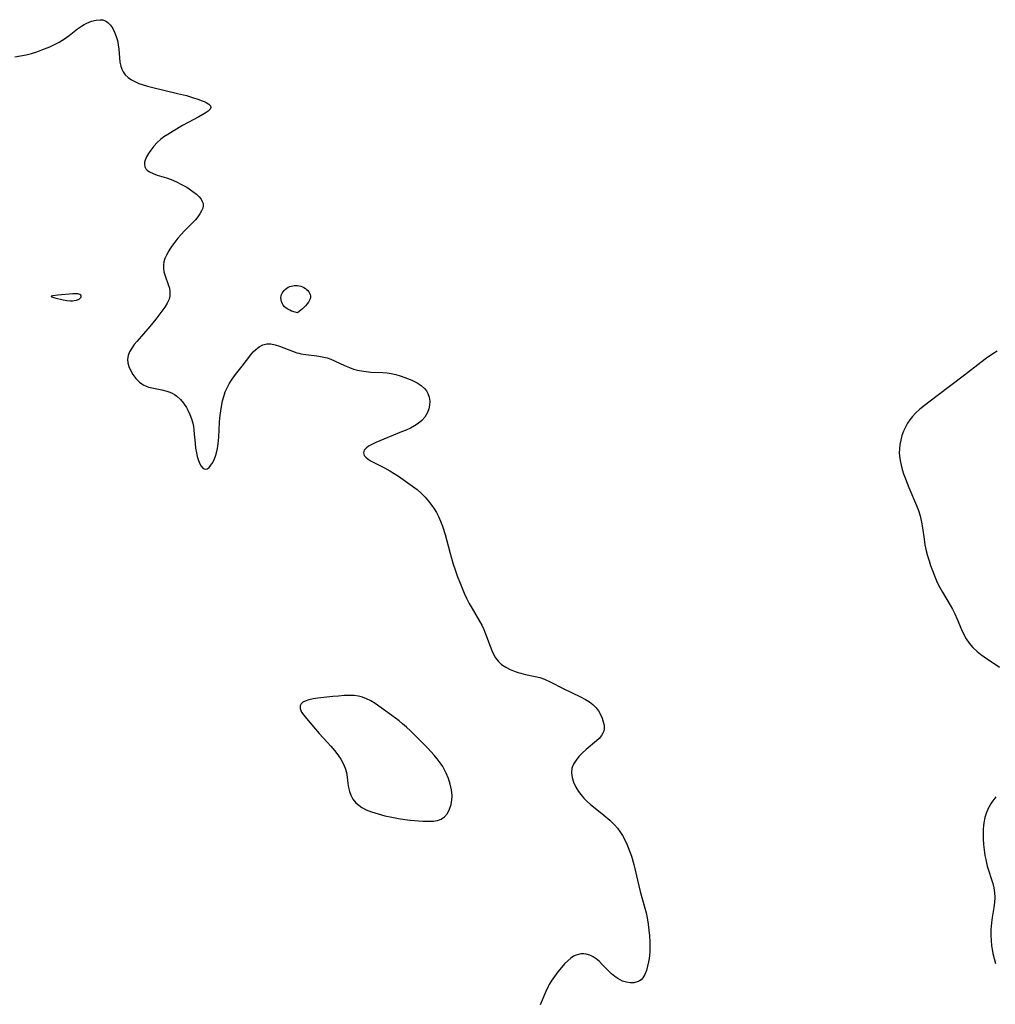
# Model space of a CAD drawing. Header units: inches. Extents: x 1073367 to 1082519, y 1569854 to 1574957.
# Tile 213 of 256: x 1076950 to 1077261, y 1573318 to 1573632. Entities that reach past the tile are written whole.
import ezdxf

# ---------------------------------------------------------------- set-up
doc = ezdxf.new("R2010")
doc.units = ezdxf.units.IN
doc.header["$MEASUREMENT"] = 0
doc.layers.add('CGG_CurvaNivelLidar_v1', color=7, linetype='Continuous', lineweight=30, true_color=0x008008)

msp = doc.modelspace()

# ---------------------------------------------------------------- linework, layer by layer
at = {"layer": 'CGG_CurvaNivelLidar_v1'}
for points in [[(1076948.3208, 1573619.8606, 69), (1076950.1361, 1573620.1155, 69), (1076951.9301, 1573620.48, 69), (1076953.6229, 1573620.925, 69), (1076955.2927, 1573621.4443, 69), (1076956.94, 1573622.0185, 69), (1076959.4846, 1573623.0145, 69), (1076961.0219, 1573623.7226, 69), (1076962.5063, 1573624.5163, 69), (1076964.1378, 1573625.5391, 69), (1076965.6792, 1573626.6527, 69), (1076968.2652, 1573628.7179, 69), (1076969.5608, 1573629.6469, 69), (1076970.4396, 1573630.173, 69), (1076971.3352, 1573630.6285, 69), (1076972.7839, 1573631.2109, 69), (1076974.2148, 1573631.5804, 69), (1076975.5902, 1573631.6848, 69), (1076976.3922, 1573631.5882, 69), (1076977.1418, 1573631.3545, 69), (1076977.6041, 1573631.1168, 69), (1076978.0176, 1573630.8264, 69), (1076978.853, 1573629.9734, 69), (1076979.5605, 1573628.9081, 69), (1076980.156, 1573627.6871, 69), (1076980.6484, 1573626.3566, 69), (1076981.0222, 1573625.0205, 69), (1076981.2884, 1573623.6421, 69), (1076981.4422, 1573622.2488, 69), (1076981.6637, 1573619.4733, 69), (1076981.8389, 1573618.1325, 69), (1076982.1067, 1573616.8539, 69), (1076982.4119, 1573615.9085, 69), (1076982.833, 1573615.0365, 69), (1076983.5631, 1573614.06, 69), (1076984.4883, 1573613.2074, 69), (1076985.571, 1573612.4646, 69), (1076986.7815, 1573611.823, 69), (1076987.8239, 1573611.3783, 69), (1076988.92, 1573610.9815, 69), (1076990.5884, 1573610.4661, 69), (1076992.3209, 1573610.006, 69), (1077000.2185, 1573608.1662, 69), (1077003.0276, 1573607.4676, 69), (1077005.3054, 1573606.803, 69), (1077006.7397, 1573606.3336, 69), (1077008.0471, 1573605.8493, 69), (1077008.7488, 1573605.55, 69), (1077009.3766, 1573605.2409, 69), (1077010.1742, 1573604.7368, 69), (1077010.6998, 1573604.213, 69), (1077010.8811, 1573603.6785, 69), (1077010.6308, 1573603.0973, 69), (1077009.9977, 1573602.502, 69), (1077009.0801, 1573601.8799, 69), (1077007.0175, 1573600.6987, 69), (1077001.8342, 1573597.9205, 69), (1076998.7784, 1573596.175, 69), (1076997.0841, 1573595.1126, 69), (1076995.8733, 1573594.2842, 69), (1076994.7404, 1573593.416, 69), (1076993.7146, 1573592.4913, 69), (1076992.6556, 1573591.3025, 69), (1076991.7343, 1573590.0712, 69), (1076990.9916, 1573588.9729, 69), (1076990.3624, 1573587.8992, 69), (1076989.9008, 1573586.8591, 69), (1076989.7206, 1573586.2047, 69), (1076989.6596, 1573585.5735, 69), (1076989.8172, 1573584.7196, 69), (1076990.1291, 1573584.1493, 69), (1076990.5771, 1573583.6668, 69), (1076991.3239, 1573583.1456, 69), (1076992.4547, 1573582.6063, 69), (1076993.7566, 1573582.1337, 69), (1076996.6544, 1573581.2188, 69), (1076998.1314, 1573580.7015, 69), (1076999.8511, 1573579.97, 69), (1077001.5277, 1573579.1282, 69), (1077003.1382, 1573578.2116, 69), (1077003.9222, 1573577.7257, 69), (1077005.1348, 1573576.9035, 69), (1077006.2266, 1573576.0486, 69), (1077007.1547, 1573575.1591, 69), (1077007.7465, 1573574.4155, 69), (1077008.1232, 1573573.7391, 69), (1077008.3387, 1573573.0368, 69), (1077008.3724, 1573572.3169, 69), (1077008.2431, 1573571.5778, 69), (1077007.8963, 1573570.6635, 69), (1077007.3778, 1573569.7419, 69), (1077006.7163, 1573568.8122, 69), (1077005.9465, 1573567.8833, 69), (1077005.0957, 1573566.9563, 69), (1077002.5519, 1573564.4033, 69), (1077001.2822, 1573563.079, 69), (1077000.3372, 1573562.0052, 69), (1076999.322, 1573560.7649, 69), (1076998.3155, 1573559.3769, 69), (1076997.4255, 1573557.9609, 69), (1076996.669, 1573556.5395, 69), (1076996.216, 1573555.5016, 69), (1076995.8805, 1573554.4679, 69), (1076995.6983, 1573553.4339, 69), (1076995.6978, 1573552.3661, 69), (1076995.8586, 1573551.3016, 69), (1076996.1416, 1573550.2491, 69), (1076997.3668, 1573546.9448, 69), (1076997.635, 1573546.0001, 69), (1076997.7947, 1573545.044, 69), (1076997.7671, 1573543.6429, 69), (1076997.5019, 1573542.5114, 69), (1076996.9379, 1573541.2175, 69), (1076996.1625, 1573539.9382, 69), (1076995.2482, 1573538.6607, 69), (1076993.3406, 1573536.1812, 69), (1076991.4268, 1573533.7979, 69), (1076987.3295, 1573529.1688, 69), (1076986.417, 1573528.0594, 69), (1076985.6097, 1573526.9445, 69), (1076984.9227, 1573525.7618, 69), (1076984.4454, 1573524.5707, 69), (1076984.2346, 1573523.3794, 69), (1076984.3318, 1573522.1982, 69), (1076984.679, 1573521.0259, 69), (1076985.2045, 1573519.8643, 69), (1076985.9984, 1573518.4978, 69), (1076986.9501, 1573517.2121, 69), (1076988.0644, 1573516.0761, 69), (1076988.8344, 1573515.4881, 69), (1076989.4315, 1573515.1297, 69), (1076990.0069, 1573514.8548, 69), (1076990.9993, 1573514.4996, 69), (1076992.0437, 1573514.2268, 69), (1076995.2405, 1573513.5789, 69), (1076996.8334, 1573513.164, 69), (1076997.7811, 1573512.8245, 69), (1076998.4789, 1573512.5125, 69), (1076999.2399, 1573512.0937, 69), (1076999.9589, 1573511.6047, 69), (1077001.1171, 1573510.5718, 69), (1077002.138, 1573509.3606, 69), (1077003.0303, 1573508.0087, 69), (1077003.5204, 1573507.1114, 69), (1077004.1317, 1573505.7805, 69), (1077004.6433, 1573504.3912, 69), (1077005.0466, 1573502.9552, 69), (1077005.2582, 1573501.9356, 69), (1077005.4186, 1573500.9041, 69), (1077005.5729, 1573499.4683, 69), (1077005.7983, 1573496.6114, 69), (1077005.9741, 1573495.021, 69), (1077006.2266, 1573493.4978, 69), (1077006.4829, 1573492.4022, 69), (1077006.7904, 1573491.3832, 69), (1077007.2555, 1573490.2053, 69), (1077007.7835, 1573489.2439, 69), (1077008.3652, 1573488.5678, 69), (1077008.9943, 1573488.2651, 69), (1077009.6159, 1573488.3833, 69), (1077010.2514, 1573488.8352, 69), (1077010.8775, 1573489.5521, 69), (1077011.47, 1573490.4807, 69), (1077011.9298, 1573491.4072, 69), (1077012.3341, 1573492.436, 69), (1077012.6687, 1573493.5501, 69), (1077012.9604, 1573494.9493, 69), (1077013.1637, 1573496.4218, 69), (1077013.3506, 1573498.565, 69), (1077013.6029, 1573503.184, 69), (1077013.7358, 1573504.7009, 69), (1077013.911, 1573506.2112, 69), (1077014.1255, 1573507.7086, 69), (1077014.5714, 1573510.0592, 69), (1077014.9584, 1573511.5293, 69), (1077015.4464, 1573512.9512, 69), (1077016.0251, 1573514.2624, 69), (1077016.6959, 1573515.52, 69), (1077017.6441, 1573517.0317, 69), (1077018.6803, 1573518.4571, 69), (1077020.8453, 1573521.1181, 69), (1077023.5525, 1573524.7798, 69), (1077024.3321, 1573525.7016, 69), (1077025.1599, 1573526.5268, 69), (1077026.2589, 1573527.3596, 69), (1077027.4397, 1573527.9584, 69), (1077028.6865, 1573528.2738, 69), (1077029.9995, 1573528.2674, 69), (1077031.3536, 1573528.0018, 69), (1077032.7376, 1573527.5589, 69), (1077036.8635, 1573525.9177, 69), (1077038.2863, 1573525.4475, 69), (1077038.8513, 1573525.2975, 69), (1077039.5032, 1573525.1538, 69), (1077041.1816, 1573524.8832, 69), (1077044.6144, 1573524.4772, 69), (1077046.3279, 1573524.1944, 69), (1077047.9836, 1573523.7749, 69), (1077049.1061, 1573523.3875, 69), (1077050.3295, 1573522.8677, 69), (1077053.4435, 1573521.3762, 69), (1077055.0418, 1573520.6898, 69), (1077056.2933, 1573520.2535, 69), (1077057.5751, 1573519.8981, 69), (1077058.8797, 1573519.6253, 69), (1077060.3967, 1573519.4133, 69), (1077061.9212, 1573519.2876, 69), (1077065.7059, 1573519.16, 69), (1077067.0663, 1573519.0655, 69), (1077068.396, 1573518.8759, 69), (1077069.8274, 1573518.5205, 69), (1077071.2276, 1573518.0592, 69), (1077073.8876, 1573517.091, 69), (1077075.1367, 1573516.5943, 69), (1077076.6069, 1573515.8746, 69), (1077077.9395, 1573515.0074, 69), (1077079.0538, 1573513.9828, 69), (1077079.6152, 1573513.2644, 69), (1077080.0602, 1573512.4858, 69), (1077080.4785, 1573511.2577, 69), (1077080.6366, 1573509.9575, 69), (1077080.5675, 1573508.7509, 69), (1077080.3171, 1573507.5499, 69), (1077079.9012, 1573506.3826, 69), (1077079.5225, 1573505.6178, 69), (1077079.0576, 1573504.894, 69), (1077078.1159, 1573503.8333, 69), (1077077.4618, 1573503.2615, 69), (1077076.67, 1573502.6815, 69), (1077075.8141, 1573502.1475, 69), (1077074.4898, 1573501.442, 69), (1077073.0903, 1573500.7908, 69), (1077071.6443, 1573500.1699, 69), (1077063.4676, 1573496.7795, 69), (1077062.188, 1573496.1795, 69), (1077061.1611, 1573495.603, 69), (1077060.3317, 1573494.9934, 69), (1077059.7936, 1573494.4021, 69), (1077059.4867, 1573493.5661, 69), (1077059.7524, 1573492.7166, 69), (1077060.2492, 1573492.1178, 69), (1077061.0222, 1573491.4932, 69), (1077061.983, 1573490.8908, 69), (1077066.2081, 1573488.6972, 69), (1077067.8808, 1573487.7746, 69), (1077069.2827, 1573486.9384, 69), (1077070.6739, 1573486.0501, 69), (1077072.2195, 1573485.0004, 69), (1077075.2045, 1573482.8703, 69), (1077076.6191, 1573481.776, 69), (1077077.9102, 1573480.6527, 69), (1077079.1524, 1573479.4234, 69), (1077080.3083, 1573478.1193, 69), (1077081.3682, 1573476.7416, 69), (1077082.1158, 1573475.623, 69), (1077082.7996, 1573474.4635, 69), (1077083.4205, 1573473.2668, 69), (1077084.1126, 1573471.7152, 69), (1077084.7179, 1573470.1201, 69), (1077085.5401, 1573467.5175, 69), (1077087.0737, 1573461.8467, 69), (1077088.1758, 1573458.0465, 69), (1077088.7827, 1573456.1651, 69), (1077089.4158, 1573454.3398, 69), (1077090.3149, 1573451.9359, 69), (1077090.9637, 1573450.3309, 69), (1077091.6475, 1573448.7467, 69), (1077092.3714, 1573447.1884, 69), (1077093.2345, 1573445.4858, 69), (1077094.1565, 1573443.8308, 69), (1077096.5713, 1573439.8176, 69), (1077097.2261, 1573438.5935, 69), (1077097.8817, 1573437.1864, 69), (1077098.4681, 1573435.7565, 69), (1077099.9364, 1573431.816, 69), (1077100.4564, 1573430.518, 69), (1077101.0218, 1573429.2802, 69), (1077101.6706, 1573428.1297, 69), (1077102.4451, 1573427.0984, 69), (1077103.5717, 1573426.0576, 69), (1077104.8816, 1573425.1889, 69), (1077106.3235, 1573424.454, 69), (1077107.8558, 1573423.8247, 69), (1077108.8498, 1573423.4782, 69), (1077109.7245, 1573423.2179, 69), (1077111.2258, 1573422.8453, 69), (1077114.2731, 1573422.1854, 69), (1077115.7779, 1573421.8111, 69), (1077117.2422, 1573421.3479, 69), (1077117.7394, 1573421.1568, 69), (1077119.1228, 1573420.5212, 69), (1077123.1665, 1573418.3097, 69), (1077128.7087, 1573415.7112, 69), (1077130.3833, 1573414.8335, 69), (1077131.5773, 1573414.0816, 69), (1077132.6654, 1573413.2425, 69), (1077133.615, 1573412.3054, 69), (1077134.4397, 1573411.2058, 69), (1077135.1122, 1573410.0293, 69), (1077135.6283, 1573408.8964, 69), (1077136.0182, 1573407.7545, 69), (1077136.2486, 1573406.6222, 69), (1077136.2769, 1573405.5177, 69), (1077136.149, 1573404.768, 69), (1077135.8824, 1573404.0503, 69), (1077135.4546, 1573403.3319, 69), (1077134.7226, 1573402.4532, 69), (1077133.842, 1573401.6118, 69), (1077130.5399, 1573398.8901, 69), (1077129.3005, 1573397.7674, 69), (1077128.2619, 1573396.6751, 69), (1077127.3494, 1573395.5406, 69), (1077126.5256, 1573394.2395, 69), (1077126.0066, 1573392.8848, 69), (1077125.88, 1573391.4434, 69), (1077126.0875, 1573389.9458, 69), (1077126.5468, 1573388.4297, 69), (1077127.2198, 1573386.9207, 69), (1077128.0919, 1573385.4554, 69), (1077128.8112, 1573384.4889, 69), (1077129.2374, 1573383.9894, 69), (1077129.8556, 1573383.3299, 69), (1077130.8856, 1573382.3427, 69), (1077131.9789, 1573381.3864, 69), (1077135.5571, 1573378.4635, 69), (1077138.0767, 1573376.3134, 69), (1077138.8697, 1573375.5815, 69), (1077139.6287, 1573374.8234, 69), (1077140.5093, 1573373.8266, 69), (1077141.3117, 1573372.7682, 69), (1077142.1451, 1573371.4584, 69), (1077142.8852, 1573370.0824, 69), (1077143.5513, 1573368.6551, 69), (1077143.986, 1573367.6194, 69), (1077144.5096, 1573366.2451, 69), (1077144.9877, 1573364.8461, 69), (1077145.7513, 1573362.2188, 69), (1077147.8127, 1573353.6243, 69), (1077149.2838, 1573348.3137, 69), (1077149.6871, 1573346.757, 69), (1077150.0372, 1573345.1912, 69), (1077150.3792, 1573343.1436, 69), (1077150.5891, 1573341.2985, 69), (1077150.7463, 1573339.4429, 69), (1077150.8463, 1573337.591, 69), (1077150.8674, 1573335.7535, 69), (1077150.8221, 1573334.4685, 69), (1077150.7271, 1573333.204, 69), (1077150.6142, 1573332.1961, 69), (1077150.4676, 1573331.212, 69), (1077150.1681, 1573329.7492, 69), (1077149.7721, 1573328.3848, 69), (1077149.265, 1573327.1534, 69), (1077148.6245, 1573326.0986, 69), (1077148.044, 1573325.4617, 69), (1077147.611, 1573325.1285, 69), (1077147.2853, 1573324.9376, 69), (1077146.8183, 1573324.7325, 69), (1077145.7461, 1573324.4847, 69), (1077144.5915, 1573324.4637, 69), (1077143.3935, 1573324.6491, 69), (1077142.1882, 1573325.032, 69), (1077141.4024, 1573325.392, 69), (1077140.6326, 1573325.8271, 69), (1077139.7075, 1573326.4592, 69), (1077138.6533, 1573327.3427, 69), (1077137.6467, 1573328.319, 69), (1077135.6926, 1573330.354, 69), (1077134.7613, 1573331.2636, 69), (1077133.7947, 1573332.0825, 69), (1077132.7702, 1573332.7712, 69), (1077131.7016, 1573333.2988, 69), (1077130.6027, 1573333.6376, 69), (1077129.7045, 1573333.7522, 69), (1077128.8086, 1573333.7172, 69), (1077127.391, 1573333.3395, 69), (1077126.5355, 1573332.9184, 69), (1077125.7135, 1573332.3767, 69), (1077124.6712, 1573331.4991, 69), (1077123.6719, 1573330.4874, 69), (1077122.6958, 1573329.3849, 69), (1077121.5343, 1573327.9786, 69), (1077120.4121, 1573326.5009, 69), (1077119.3654, 1573324.9507, 69), (1077118.7835, 1573323.9711, 69), (1077118.3963, 1573323.2516, 69), (1077117.6453, 1573321.6813, 69), (1077115.8487, 1573317.4606, 69)], [(1077261.6711, 1573525.9478, 69.5), (1077260.2387, 1573525.0701, 69.5), (1077258.2919, 1573523.7668, 69.5), (1077256.4182, 1573522.3729, 69.5), (1077251.2664, 1573518.292, 69.5), (1077242.5309, 1573511.6554, 69.5), (1077238.4692, 1573508.6472, 69.5), (1077236.9985, 1573507.4456, 69.5), (1077235.6215, 1573506.1577, 69.5), (1077234.6816, 1573505.1408, 69.5), (1077233.8199, 1573504.0681, 69.5), (1077233.0483, 1573502.9388, 69.5), (1077232.3602, 1573501.7166, 69.5), (1077231.777, 1573500.4434, 69.5), (1077231.2675, 1573499.0419, 69.5), (1077230.8715, 1573497.6061, 69.5), (1077230.5926, 1573496.1461, 69.5), (1077230.4419, 1573494.67, 69.5), (1077230.4226, 1573493.6324, 69.5), (1077230.494, 1573492.4512, 69.5), (1077230.6899, 1573491.0459, 69.5), (1077230.9841, 1573489.6407, 69.5), (1077231.3587, 1573488.2382, 69.5), (1077231.7999, 1573486.841, 69.5), (1077232.3755, 1573485.2421, 69.5), (1077233.5221, 1573482.4123, 69.5), (1077235.9626, 1573476.728, 69.5), (1077236.5732, 1573475.1106, 69.5), (1077237.0903, 1573473.4761, 69.5), (1077237.5631, 1573471.404, 69.5), (1077237.8546, 1573469.6095, 69.5), (1077238.3384, 1573465.9864, 69.5), (1077238.6254, 1573464.1772, 69.5), (1077239.0377, 1573462.2427, 69.5), (1077239.4533, 1573460.6688, 69.5), (1077239.9211, 1573459.1047, 69.5), (1077240.43, 1573457.5507, 69.5), (1077240.9715, 1573456.0078, 69.5), (1077241.8545, 1573453.7115, 69.5), (1077242.5573, 1573452.1272, 69.5), (1077243.327, 1573450.5774, 69.5), (1077244.1571, 1573449.0649, 69.5), (1077246.6418, 1573444.9765, 69.5), (1077247.4239, 1573443.6072, 69.5), (1077247.8307, 1573442.8271, 69.5), (1077248.1454, 1573442.1735, 69.5), (1077248.8692, 1573440.5094, 69.5), (1077250.2315, 1573437.1628, 69.5), (1077250.9842, 1573435.5401, 69.5), (1077251.7213, 1573434.2231, 69.5), (1077252.7436, 1573432.7687, 69.5), (1077253.9177, 1573431.4198, 69.5), (1077255.2233, 1573430.1784, 69.5), (1077256.3528, 1573429.2626, 69.5), (1077257.5361, 1573428.4014, 69.5), (1077262.3828, 1573425.1909, 69.5)], [(1077261.2621, 1573383.7974, 69.5), (1077260.2305, 1573382.5706, 69.5), (1077259.6893, 1573381.7881, 69.5), (1077258.8777, 1573380.3363, 69.5), (1077258.2249, 1573378.7996, 69.5), (1077257.7252, 1573377.1978, 69.5), (1077257.3838, 1573375.546, 69.5), (1077257.2583, 1573374.5316, 69.5), (1077257.1861, 1573373.5063, 69.5), (1077257.1553, 1573372.1448, 69.5), (1077257.1867, 1573370.3912, 69.5), (1077257.2879, 1573368.6276, 69.5), (1077257.4626, 1573366.8643, 69.5), (1077257.7205, 1573365.1113, 69.5), (1077257.9794, 1573363.7922, 69.5), (1077258.5032, 1573361.7204, 69.5), (1077260.2445, 1573356.1617, 69.5), (1077260.5902, 1573354.7434, 69.5), (1077260.8153, 1573353.3182, 69.5), (1077260.8855, 1573351.7048, 69.5), (1077260.792, 1573350.0805, 69.5), (1077260.5845, 1573348.4835, 69.5), (1077260.0354, 1573345.266, 69.5), (1077259.7988, 1573343.638, 69.5), (1077259.6274, 1573341.4331, 69.5), (1077259.6139, 1573339.7038, 69.5), (1077259.6945, 1573337.9726, 69.5), (1077259.8652, 1573336.2487, 69.5), (1077260.1281, 1573334.5416, 69.5), (1077260.2814, 1573333.7703, 69.5), (1077260.6696, 1573332.2015, 69.5), (1077261.1457, 1573330.598, 69.5)]]:
    msp.add_polyline3d(points, dxfattribs=at)
for points in [[(1077038.5, 1573538.1613, 69), (1077037.7288, 1573538.357, 69), (1077036.6114, 1573538.7277, 69), (1077035.9892, 1573538.9896, 69), (1077035.3764, 1573539.3059, 69), (1077034.8129, 1573539.68, 69), (1077034.3201, 1573540.1254, 69), (1077033.9357, 1573540.6037, 69), (1077033.6691, 1573541.0808, 69), (1077033.4728, 1573541.5613, 69), (1077033.321, 1573542.0513, 69), (1077033.2208, 1573542.5436, 69), (1077033.1841, 1573543.0316, 69), (1077033.228, 1573543.5088, 69), (1077033.3767, 1573543.9941, 69), (1077033.6108, 1573544.4601, 69), (1077033.9087, 1573544.9054, 69), (1077034.256, 1573545.3263, 69), (1077034.6445, 1573545.716, 69), (1077035.0706, 1573546.0643, 69), (1077035.5351, 1573546.3569, 69), (1077035.9863, 1573546.5609, 69), (1077036.4624, 1573546.7145, 69), (1077036.9555, 1573546.824, 69), (1077037.4588, 1573546.8919, 69), (1077037.9669, 1573546.917, 69), (1077038.4745, 1573546.8945, 69), (1077039.0105, 1573546.8123, 69), (1077039.5354, 1573546.6766, 69), (1077040.0438, 1573546.4939, 69), (1077040.5283, 1573546.2655, 69), (1077040.9788, 1573545.9886, 69), (1077041.3807, 1573545.664, 69), (1077041.738, 1573545.2984, 69), (1077042.0483, 1573544.9025, 69), (1077042.304, 1573544.4841, 69), (1077042.4918, 1573544.0488, 69), (1077042.5911, 1573543.6004, 69), (1077042.5825, 1573543.133, 69), (1077042.4796, 1573542.6596, 69), (1077042.2871, 1573542.1676, 69), (1077041.9746, 1573541.6197, 69), (1077041.5635, 1573541.042, 69), (1077041.0792, 1573540.4644, 69), (1077040.0581, 1573539.4512, 69)], [(1076968.5, 1573542.4423, 69), (1076968.6209, 1573542.4497, 69), (1076968.8333, 1573542.5441, 69), (1076969.0848, 1573542.7193, 69), (1076969.3118, 1573542.9559, 69), (1076969.455, 1573543.2293, 69), (1076969.4631, 1573543.5172, 69), (1076969.3316, 1573543.7892, 69), (1076969.081, 1573544.019, 69), (1076968.779, 1573544.1679, 69), (1076968.4269, 1573544.253, 69), (1076967.6785, 1573544.2658, 69), (1076966.7753, 1573544.2125, 69), (1076962.0585, 1573543.8022, 69), (1076960.4436, 1573543.6171, 69), (1076959.9508, 1573543.5019, 69), (1076959.8648, 1573543.4324, 69), (1076959.9235, 1573543.3518, 69), (1076960.1022, 1573543.2623, 69), (1076961.079, 1573542.9611, 69), (1076963.7648, 1573542.3171, 69), (1076964.8566, 1573542.1334, 69), (1076966.0848, 1573542.0381, 69), (1076966.6832, 1573542.0427, 69), (1076967.2364, 1573542.0889, 69), (1076968.0119, 1573542.2465, 69), (1076968.2811, 1573542.332, 69)], [(1077078.5, 1573376.0232, 69), (1077080.7107, 1573375.9903, 69), (1077081.8809, 1573376.0483, 69), (1077083.1049, 1573376.2437, 69), (1077084.2811, 1573376.6601, 69), (1077085.3848, 1573377.4275, 69), (1077086.2895, 1573378.5049, 69), (1077086.9833, 1573379.8238, 69), (1077087.4617, 1573381.3031, 69), (1077087.7221, 1573382.8562, 69), (1077087.77, 1573383.7594, 69), (1077087.7604, 1573384.2437, 69), (1077087.5581, 1573386.0592, 69), (1077087.1922, 1573387.8755, 69), (1077086.6626, 1573389.6643, 69), (1077085.9478, 1573391.3944, 69), (1077085.4024, 1573392.4237, 69), (1077084.7922, 1573393.4273, 69), (1077083.9556, 1573394.6633, 69), (1077083.0548, 1573395.8697, 69), (1077082.0964, 1573397.0424, 69), (1077081.0263, 1573398.2433, 69), (1077079.9148, 1573399.4112, 69), (1077074.4843, 1573404.8683, 69), (1077073.2663, 1573406.0186, 69), (1077072.0071, 1573407.1262, 69), (1077070.8828, 1573408.0396, 69), (1077068.566, 1573409.7707, 69), (1077063.2586, 1573413.5131, 69), (1077061.9046, 1573414.363, 69), (1077060.5095, 1573415.0852, 69), (1077059.2201, 1573415.5757, 69), (1077057.8837, 1573415.9093, 69), (1077056.501, 1573416.0832, 69), (1077055.0863, 1573416.133, 69), (1077053.3119, 1573416.0838, 69), (1077051.5177, 1573415.9562, 69), (1077049.7233, 1573415.7853, 69), (1077044.9946, 1573415.268, 69), (1077043.4577, 1573415.0256, 69), (1077042.0658, 1573414.7225, 69), (1077040.8795, 1573414.3362, 69), (1077040.1595, 1573413.9605, 69), (1077039.6216, 1573413.4544, 69), (1077039.3262, 1573412.8369, 69), (1077039.3188, 1573411.9294, 69), (1077039.498, 1573411.3734, 69), (1077039.7904, 1573410.7994, 69), (1077040.4763, 1573409.7972, 69), (1077041.3363, 1573408.7386, 69), (1077045.3636, 1573404.0158, 69), (1077047.8953, 1573401.2491, 69), (1077049.0864, 1573399.9106, 69), (1077050.2278, 1573398.5503, 69), (1077051.3002, 1573397.1742, 69), (1077052.2647, 1573395.8023, 69), (1077053.0918, 1573394.4063, 69), (1077053.7251, 1573392.9708, 69), (1077054.1102, 1573391.5579, 69), (1077054.3371, 1573390.1182, 69), (1077054.5484, 1573388.0845, 69), (1077054.7333, 1573386.7907, 69), (1077055.0173, 1573385.5291, 69), (1077055.4456, 1573384.3278, 69), (1077056.1688, 1573383.0503, 69), (1077057.1217, 1573381.9089, 69), (1077057.9953, 1573381.1333, 69), (1077058.9731, 1573380.4428, 69), (1077060.3821, 1573379.6784, 69), (1077062.1264, 1573378.9761, 69), (1077064.1751, 1573378.327, 69), (1077066.3192, 1573377.7728, 69), (1077068.5308, 1573377.2967, 69), (1077070.722, 1573376.9032, 69), (1077072.669, 1573376.6134, 69), (1077074.4518, 1573376.3963, 69)]]:
    msp.add_polyline3d(points, close=True, dxfattribs=at)

doc.saveas('drawing.dxf')
